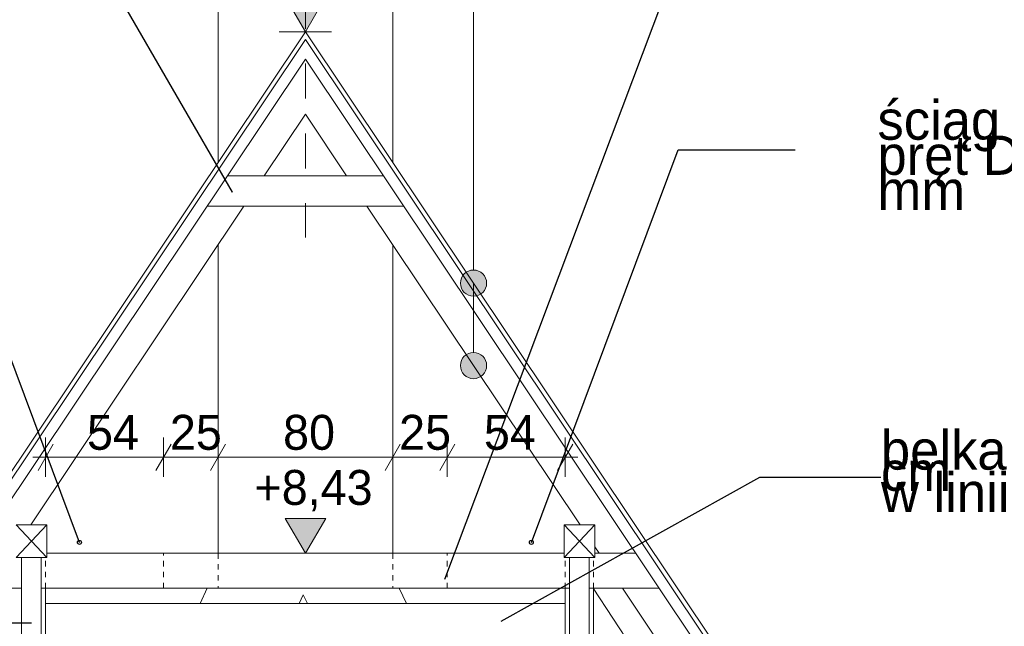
# Model space of a CAD drawing. Extents: x -723047 to -356759, y -30024 to 53940.
# Tile 14 of 121: x -711008 to -706498, y -4229 to -1450. Entities that reach past the tile are written whole.
import ezdxf

# ---------------------------------------------------------------- set-up
doc = ezdxf.new("R2010")
doc.units = 0
doc.header["$MEASUREMENT"] = 0
doc.linetypes.add('Hidden Line', pattern=[50, 25, -25])
doc.linetypes.add('Przerywana', pattern=[320, 160, -160])
for name, color, linetype, lineweight in [('Arch konstrukcja dachu_Nr_Pióra__46', 5, 'Continuous', 13), ('INWENT KONST. DREWNIANA_Nr_Pióra__21', 7, 'Continuous', 9), ('INWENT OPISY_Nr_Pióra__21', 7, 'Continuous', 9), ('INWENT WYMIARY_Nr_Pióra__21', 7, 'Continuous', 9), ('Inwentaryzacja Konst._Nr_Pióra__1', 7, 'Continuous', 25)]:
    doc.layers.add(name, color=color, linetype=linetype, lineweight=lineweight)
doc.layers.add('INWENT OPISY', color=7, linetype='Continuous')
doc.layers.add('INWENT WYMIARY', color=7, linetype='Continuous')
doc.layers.add('Istniejące kominy_Nr_Pióra__2', color=7, linetype='Continuous', lineweight=13, true_color=0x7f7f7f)
doc.styles.add('GENERATED_STYLE_2', font='txt')
doc.styles.add('GENERATED_STYLE_5', font='txt')
doc.dimstyles.new('GENERATED_STYLE__1', dxfattribs={"dimtxt": 160.000002, "dimasz": 91.2, "dimexe": 0.18, "dimexo": 0, "dimgap": 0.09, "dimtad": 1, "dimtih": 1, "dimtoh": 1, "dimdec": 0, "dimlfac": 0.1, "dimzin": 0, "dimdsep": 46, "dimtxsty": 'GENERATED_STYLE_2', "dimblk": 'ARROWHEAD_2', "dimblk1": 'ARROWHEAD_2', "dimblk2": 'ARROWHEAD_2', "dimcen": 0.09, "dimclrd": 7, "dimclre": 7, "dimclrt": 7, "dimazin": 0, "dimtfac": 1, "dimtdec": 4, "dimtmove": 0, "dimatfit": 3, "dimfxl": 0, "dimtolj": 1, "dimtzin": 0, "dimarcsym": 0})
doc.dimstyles.new('GENERATED_STYLE__10', dxfattribs={"dimtxt": 0.18, "dimasz": 182.4, "dimexe": 0.18, "dimexo": 0.0625, "dimgap": 0.09, "dimtad": 0, "dimtih": 1, "dimtoh": 1, "dimdec": 4, "dimzin": 0, "dimdsep": 46, "dimcen": 0.09, "dimadec": 0, "dimazin": 0, "dimtfac": 1, "dimtdec": 4, "dimtmove": 0, "dimatfit": 3, "dimldrblk": 'ARROWHEAD_5', "dimfxl": 0, "dimtolj": 1, "dimtzin": 0, "dimarcsym": 0})
doc.dimstyles.new('GENERATED_STYLE__4', dxfattribs={"dimtxt": 160.000002, "dimasz": 91.2, "dimexe": 0.18, "dimexo": 0, "dimgap": 0.09, "dimtad": 1, "dimtih": 1, "dimtoh": 1, "dimdec": 0, "dimlfac": 0.1, "dimzin": 0, "dimdsep": 46, "dimtxsty": 'GENERATED_STYLE_2', "dimblk": 'ARROWHEAD_2', "dimblk1": 'ARROWHEAD_2', "dimblk2": 'ARROWHEAD_2', "dimcen": 0.09, "dimclrd": 7, "dimclre": 7, "dimclrt": 7, "dimazin": 0, "dimtfac": 1, "dimtdec": 4, "dimtmove": 2, "dimatfit": 3, "dimfxl": 0, "dimtolj": 1, "dimtzin": 0, "dimarcsym": 0})

# ---------------------------------------------------------------- blocks, each defined once
blk = doc.blocks.new('Linia_101', base_point=(-708929, -2656.8))
at = {"layer": 'INWENT OPISY_Nr_Pióra__21', "linetype": 'Continuous'}
blk.add_hatch(color=256, dxfattribs=at).paths.add_polyline_path([(-708869, -3034.6), (-708873.5, -3011.7), (-708886.5, -2992.2), (-708906, -2979.2), (-708929, -2974.6), (-708951.9, -2979.2), (-708971.4, -2992.2), (-708984.4, -3011.7), (-708989, -3034.6), (-708984.4, -3057.6), (-708971.4, -3077), (-708951.9, -3090), (-708929, -3094.6), (-708906, -3090), (-708886.5, -3077), (-708873.5, -3057.6)], flags=0)
blk.add_line((-708929, -2656.8), (-708929, -2974.6), dxfattribs=at)
blk.add_circle((-708929, -3034.6), 60, dxfattribs=at)
blk = doc.blocks.new('Linia_102', base_point=(-708929, -705.8))
at = {"layer": 'INWENT OPISY_Nr_Pióra__21', "linetype": 'Continuous'}
blk.add_hatch(color=256, dxfattribs=at).paths.add_polyline_path([(-708869, -2656.8), (-708873.5, -2633.8), (-708886.5, -2614.4), (-708906, -2601.4), (-708929, -2596.8), (-708951.9, -2601.4), (-708971.4, -2614.4), (-708984.4, -2633.8), (-708989, -2656.8), (-708984.4, -2679.7), (-708971.4, -2699.2), (-708951.9, -2712.2), (-708929, -2716.8), (-708906, -2712.2), (-708886.5, -2699.2), (-708873.5, -2679.7)], flags=0)
blk.add_line((-708929, -705.8), (-708929, -2596.8), dxfattribs=at)
blk.add_circle((-708929, -2656.8), 60, dxfattribs=at)
blk = doc.blocks.new('Wymiary_152', base_point=(-709699, -1505))
at = {"layer": 'INWENT WYMIARY_Nr_Pióra__21', "linetype": 'Continuous'}
blk.add_hatch(color=256, dxfattribs=at).paths.add_polyline_path([(-709699, -1505), (-709791.8, -1345), (-709606.2, -1345)], flags=0)
for p, q in [((-709699, -1505), (-709791.8, -1345)), ((-709791.8, -1345), (-709606.2, -1345)), ((-709606.2, -1345), (-709699, -1505)), ((-709699, -1505), (-709819, -1505)), ((-709699, -1505), (-709579, -1505))]:
    blk.add_line(p, q, dxfattribs=at)
at = {"layer": 'INWENT WYMIARY_Nr_Pióra__21', "insert": (-709983.7, -1313), "char_height": 160, "attachment_point": 7, "style": 'GENERATED_STYLE_2'}
blk.add_mtext('{+10,82}', dxfattribs=at)
blk = doc.blocks.new('Wymiary_153', base_point=(-709699, -3894.6))
at = {"layer": 'INWENT WYMIARY_Nr_Pióra__21', "linetype": 'Continuous'}
blk.add_hatch(color=256, dxfattribs=at).paths.add_polyline_path([(-709699, -3894.6), (-709791.8, -3734.6), (-709606.2, -3734.6)], flags=0)
for p, q in [((-709699, -3894.6), (-709791.8, -3734.6)), ((-709791.8, -3734.6), (-709606.2, -3734.6)), ((-709606.2, -3734.6), (-709699, -3894.6)), ((-709699, -3894.6), (-709819, -3894.6)), ((-709699, -3894.6), (-709579, -3894.6))]:
    blk.add_line(p, q, dxfattribs=at)
at = {"layer": 'INWENT WYMIARY_Nr_Pióra__21', "insert": (-709932.5, -3702.6), "char_height": 160, "attachment_point": 7, "style": 'GENERATED_STYLE_2'}
blk.add_mtext('{+8,43}', dxfattribs=at)
blk = doc.blocks.new('*D1134')
at = {"layer": 'INWENT WYMIARY_Nr_Pióra__21', "linetype": 'Continuous'}
for p, q in [((-710889, -3544.6), (-710889, -3364.6)), ((-710349, -3544.6), (-710349, -3364.6)), ((-710854.4, -3394.6), (-710923.7, -3514.6)), ((-710314.4, -3394.6), (-710383.7, -3514.6)), ((-710947.7, -3454.6), (-710889, -3454.6)), ((-710889, -3454.6), (-710349, -3454.6))]:
    blk.add_line(p, q, dxfattribs=at)
at = {"layer": 'INWENT WYMIARY_Nr_Pióra__21', "char_height": 160, "attachment_point": 7, "style": 'GENERATED_STYLE_2'}
for s, insert in [('{54}', (-710699.6, -3422.6)), ('{25}', (-710319.8, -3422.6)), ('{80}', (-709801.4, -3422.6)), ('{25}', (-709269.8, -3422.6)), ('{54}', (-708881.4, -3422.6))]:
    blk.add_mtext(s, dxfattribs=dict(at, insert=insert))
blk = doc.blocks.new('ARROWHEAD_2')
at = {"color": 0, "linetype": 'Continuous', "lineweight": 0}
for p, q in [((-0.378, -0.655), (0.378, 0.655)), ((0, 0), (-1, 0))]:
    blk.add_line(p, q, dxfattribs=at)
blk = doc.blocks.new('*D1135')
at = {"layer": 'INWENT WYMIARY_Nr_Pióra__21', "linetype": 'Continuous'}
for p, q in [((-710349, -3544.6), (-710349, -3364.6)), ((-710099, -3544.6), (-710099, -3364.6)), ((-710314.4, -3394.6), (-710383.7, -3514.6)), ((-710064.4, -3394.6), (-710133.7, -3514.6)), ((-710349, -3454.6), (-710099, -3454.6))]:
    blk.add_line(p, q, dxfattribs=at)
at = {"layer": 'INWENT WYMIARY_Nr_Pióra__21', "char_height": 160, "attachment_point": 7, "style": 'GENERATED_STYLE_2'}
for s, insert in [('{54}', (-710699.6, -3422.6)), ('{25}', (-710319.8, -3422.6)), ('{80}', (-709801.4, -3422.6)), ('{25}', (-709269.8, -3422.6)), ('{54}', (-708881.4, -3422.6))]:
    blk.add_mtext(s, dxfattribs=dict(at, insert=insert))
blk = doc.blocks.new('*D1136')
at = {"layer": 'INWENT WYMIARY_Nr_Pióra__21', "linetype": 'Continuous'}
for p, q in [((-710099, -3544.6), (-710099, -3364.6)), ((-709299, -3544.6), (-709299, -3364.6)), ((-710064.4, -3394.6), (-710133.7, -3514.6)), ((-709264.4, -3394.6), (-709333.7, -3514.6)), ((-710099, -3454.6), (-709299, -3454.6))]:
    blk.add_line(p, q, dxfattribs=at)
at = {"layer": 'INWENT WYMIARY_Nr_Pióra__21', "char_height": 160, "attachment_point": 7, "style": 'GENERATED_STYLE_2'}
for s, insert in [('{54}', (-710699.6, -3422.6)), ('{25}', (-710319.8, -3422.6)), ('{80}', (-709801.4, -3422.6)), ('{25}', (-709269.8, -3422.6)), ('{54}', (-708881.4, -3422.6))]:
    blk.add_mtext(s, dxfattribs=dict(at, insert=insert))
blk = doc.blocks.new('*D1137')
at = {"layer": 'INWENT WYMIARY_Nr_Pióra__21', "linetype": 'Continuous'}
for p, q in [((-709299, -3544.6), (-709299, -3364.6)), ((-709049, -3544.6), (-709049, -3364.6)), ((-709264.4, -3394.6), (-709333.7, -3514.6)), ((-709014.4, -3394.6), (-709083.7, -3514.6)), ((-709299, -3454.6), (-709049, -3454.6))]:
    blk.add_line(p, q, dxfattribs=at)
at = {"layer": 'INWENT WYMIARY_Nr_Pióra__21', "char_height": 160, "attachment_point": 7, "style": 'GENERATED_STYLE_2'}
for s, insert in [('{54}', (-710699.6, -3422.6)), ('{25}', (-710319.8, -3422.6)), ('{80}', (-709801.4, -3422.6)), ('{25}', (-709269.8, -3422.6)), ('{54}', (-708881.4, -3422.6))]:
    blk.add_mtext(s, dxfattribs=dict(at, insert=insert))
blk = doc.blocks.new('*D1138')
at = {"layer": 'INWENT WYMIARY_Nr_Pióra__21', "linetype": 'Continuous'}
for p, q in [((-709049, -3544.6), (-709049, -3364.6)), ((-708509, -3544.6), (-708509, -3364.6)), ((-709014.4, -3394.6), (-709083.7, -3514.6)), ((-708543.7, -3514.6), (-708474.4, -3394.6)), ((-709049, -3454.6), (-708509, -3454.6)), ((-708509, -3454.6), (-708450.4, -3454.6))]:
    blk.add_line(p, q, dxfattribs=at)
at = {"layer": 'INWENT WYMIARY_Nr_Pióra__21', "char_height": 160, "attachment_point": 7, "style": 'GENERATED_STYLE_2'}
for s, insert in [('{54}', (-710699.6, -3422.6)), ('{25}', (-710319.8, -3422.6)), ('{80}', (-709801.4, -3422.6)), ('{25}', (-709269.8, -3422.6)), ('{54}', (-708881.4, -3422.6))]:
    blk.add_mtext(s, dxfattribs=dict(at, insert=insert))
blk = doc.blocks.new('ARROWHEAD_5')
at = {"color": 0, "linetype": 'Continuous', "lineweight": 0}
blk.add_line((0, 0), (-1, 0), dxfattribs=at)
blk.add_solid([(-1, 0.2679), (0, 0), (-1, -0.2679), (-1, 0.2679)], dxfattribs=at)

msp = doc.modelspace()

# ---------------------------------------------------------------- linework, layer by layer
at = {"layer": 'Arch konstrukcja dachu_Nr_Pióra__46', "linetype": 'Hidden Line'}
for p, q in [((-710349, -4054.6), (-710349, -3894.6)), ((-710349, -3894.6), (-710099, -3894.6)), ((-710099, -3894.6), (-710099, -4054.6)), ((-709049, -3894.6), (-709299, -3894.6)), ((-709299, -3894.6), (-709299, -4054.6)), ((-709049, -4054.6), (-709049, -3894.6)), ((-710099, -4054.6), (-710349, -4054.6)), ((-709299, -4054.6), (-709049, -4054.6))]:
    msp.add_line(p, q, dxfattribs=at)
at = {"layer": 'Arch konstrukcja dachu_Nr_Pióra__46', "linetype": 'Continuous'}
for p, q in [((-708247, -4054.6), (-708381.6, -4054.6)), ((-706699, -6596.9), (-708381.6, -4054.6)), ((-706639, -6459.6), (-708247, -4054.6))]:
    msp.add_line(p, q, dxfattribs=at)
at = {"layer": 'INWENT KONST. DREWNIANA_Nr_Pióra__21', "linetype": 'Przerywana'}
msp.add_line((-709699, -371), (-709699, -2447.1), dxfattribs=at)
at = {"layer": 'INWENT KONST. DREWNIANA_Nr_Pióra__21', "linetype": 'Continuous'}
for p, q in [((-709699, -1505), (-712867.2, -6243.5)), ((-709699, -1505), (-706530.9, -6243.5)), ((-709699, -1541), (-712840.5, -6239.6)), ((-709699, -1541), (-706557.6, -6239.6)), ((-709699, -1631), (-713021.1, -6599.6)), ((-709699, -1631), (-713021.1, -6599.6)), ((-709699, -1631), (-706377, -6599.6)), ((-709699, -1882.8), (-709887.4, -2164.6)), ((-709699, -1882.8), (-709887.4, -2164.6)), ((-709699, -1882.8), (-709510.7, -2164.6)), ((-709342.2, -2164.6), (-710055.8, -2164.6)), ((-709981, -2304.6), (-710957.2, -3764.6)), ((-709981, -2304.6), (-710957.2, -3764.6)), ((-709248.6, -2304.6), (-710149.4, -2304.6)), ((-709417, -2304.6), (-708440.9, -3764.6)), ((-711024, -3914.6), (-710884, -3764.6)), ((-710884, -3914.6), (-711024, -3764.6)), ((-711024, -3764.6), (-710884, -3764.6)), ((-710884, -3764.6), (-710884, -3914.6)), ((-708374, -3764.6), (-708514, -3764.6)), ((-708514, -3764.6), (-708514, -3914.6)), ((-708514, -3914.6), (-708374, -3764.6)), ((-708374, -3914.6), (-708514, -3764.6)), ((-708374, -3914.6), (-708374, -3764.6)), ((-708374, -3864.6), (-708354, -3894.6)), ((-710884, -3914.6), (-711024, -3914.6)), ((-710909, -3914.6), (-710999, -3914.6)), ((-710999, -3914.6), (-710999, -4894.6)), ((-710909, -4894.6), (-710909, -3914.6)), ((-708514, -3894.6), (-710884, -3894.6)), ((-708514, -3914.6), (-708374, -3914.6)), ((-708489, -4894.6), (-708489, -3914.6)), ((-708489, -3914.6), (-708399, -3914.6)), ((-708399, -3914.6), (-708399, -4894.6)), ((-708185.6, -3894.6), (-708374, -3894.6)), ((-710999, -4054.6), (-711319.5, -4054.6)), ((-708489, -4054.6), (-710909, -4054.6)), ((-710889, -6599.6), (-710889, -4054.6)), ((-708509, -6599.6), (-708509, -4054.6)), ((-708078.6, -4054.6), (-708399, -4054.6)), ((-708379, -6599.6), (-708379, -4054.6)), ((-708247, -4054.6), (-706639, -6459.6)), ((-708509, -4124.6), (-710889, -4124.6))]:
    msp.add_line(p, q, dxfattribs=at)
at = {"layer": 'INWENT KONST. DREWNIANA_Nr_Pióra__21', "linetype": 'Hidden Line'}
for p, q in [((-710889, -4054.6), (-710889, -3914.6)), ((-708509, -4054.6), (-708509, -3914.6)), ((-708379, -4054.6), (-708379, -3914.6))]:
    msp.add_line(p, q, dxfattribs=at)
at = {"layer": 'Inwentaryzacja Konst._Nr_Pióra__1', "linetype": 'Continuous'}
for centre in [(-710734, -3844.6), (-708664, -3844.6)]:
    msp.add_circle(centre, 9, dxfattribs=at)
at = {"layer": 'Istniejące kominy_Nr_Pióra__2', "linetype": 'Continuous'}
for p, q in [((-710099, -859.6), (-710099, -2103.3)), ((-709299, -859.6), (-709299, -2103.3)), ((-710099, -2481.1), (-710099, -3894.6)), ((-709299, -2481.1), (-709299, -3894.6)), ((-710181.7, -4124.6), (-710148.5, -4054.6)), ((-709236.4, -4124.6), (-709269.6, -4054.6)), ((-709728, -4124.6), (-709709, -4084.6)), ((-709690.1, -4124.6), (-709709, -4084.6))]:
    msp.add_line(p, q, dxfattribs=at)

# ---------------------------------------------------------------- block references
at = {"layer": 'INWENT OPISY', "linetype": 'Continuous'}
for name, p in [('Linia_102', (-708929, -705.8)), ('Linia_101', (-708929, -2656.8))]:
    msp.add_blockref(name, p, dxfattribs=at)
at = {"layer": 'INWENT WYMIARY', "linetype": 'Continuous'}
for name, p in [('Wymiary_152', (-709699, -1505)), ('Wymiary_153', (-709699, -3894.6))]:
    msp.add_blockref(name, p, dxfattribs=at)

# ---------------------------------------------------------------- texts
at = {"layer": 'INWENT OPISY_Nr_Pióra__21', "linetype": 'Continuous', "char_height": 180, "attachment_point": 4, "style": 'GENERATED_STYLE_5'}
for s, insert, width, line_spacing_factor in [('{ściąg\\Ppręt D 18 mm}', (-707078.5, -2070.7), 1257.04, 0.536109), ('{belka 13x14 cm\\Pw linii słupów}', (-707062.8, -3545.6), 1455.25, 0.323863)]:
    msp.add_mtext(s, dxfattribs=dict(at, insert=insert, width=width, line_spacing_factor=line_spacing_factor))

# ---------------------------------------------------------------- dimensions: what is measured, and where the dimension line sits
at = {"layer": 'INWENT WYMIARY', "linetype": 'Continuous'}
for p1, p2, dimstyle, picture, middle in [((-710889, -4124.6), (-710349, -4054.6), 'GENERATED_STYLE__4', '*D1134', (-710578.2, -3342.6)), ((-710349, -4054.6), (-710099, -4054.6), 'GENERATED_STYLE__4', '*D1135', (-710198.4, -3342.6)), ((-710099, -4054.6), (-709299, -4054.6), 'GENERATED_STYLE__1', '*D1136', (-709680, -3342.6)), ((-709299, -4054.6), (-709049, -4054.6), 'GENERATED_STYLE__4', '*D1137', (-709148.4, -3342.6)), ((-709049, -4054.6), (-708509, -4225.4), 'GENERATED_STYLE__1', '*D1138', (-708760, -3342.6))]:
    dim = msp.add_linear_dim(base=(-710889, -3454.6), p1=p1, p2=p2, dimstyle=dimstyle, dxfattribs=at)
    dim.commit()
    dim.dimension.update_dxf_attribs({"geometry": picture, "text_midpoint": middle})

# ---------------------------------------------------------------- leaders
at = {"layer": 'INWENT OPISY_Nr_Pióra__21', "linetype": 'Continuous', "annotation_type": 0, "has_hookline": 1}
for points, hookline_direction, text_width in [([(-709060.4, -4013), (-707991.7, -1174.8), (-707456.2, -1174.8)], 1, 1054.3), ([(-710033.6, -2239.3), (-710598, -1261.8), (-711133.5, -1261.8)], 1, 1448.6), ([(-710734, -3844.6), (-711406.3, -2045.8), (-711941.9, -2045.8)], 1, 951.4), ([(-708664, -3844.6), (-707991.7, -2045.8), (-707456.2, -2045.8)], 1, 951.4), ([(-708802.3, -4206.2), (-707616.8, -3545.6), (-707062.9, -3545.6)], 0, 1337.1), ([(-710954, -4214.9), (-712853.9, -4214.9)], 1, 1191.4)]:
    msp.add_leader(points, dimstyle='GENERATED_STYLE__10', dxfattribs=dict(at, hookline_direction=hookline_direction, text_width=text_width))

doc.saveas('drawing.dxf')
